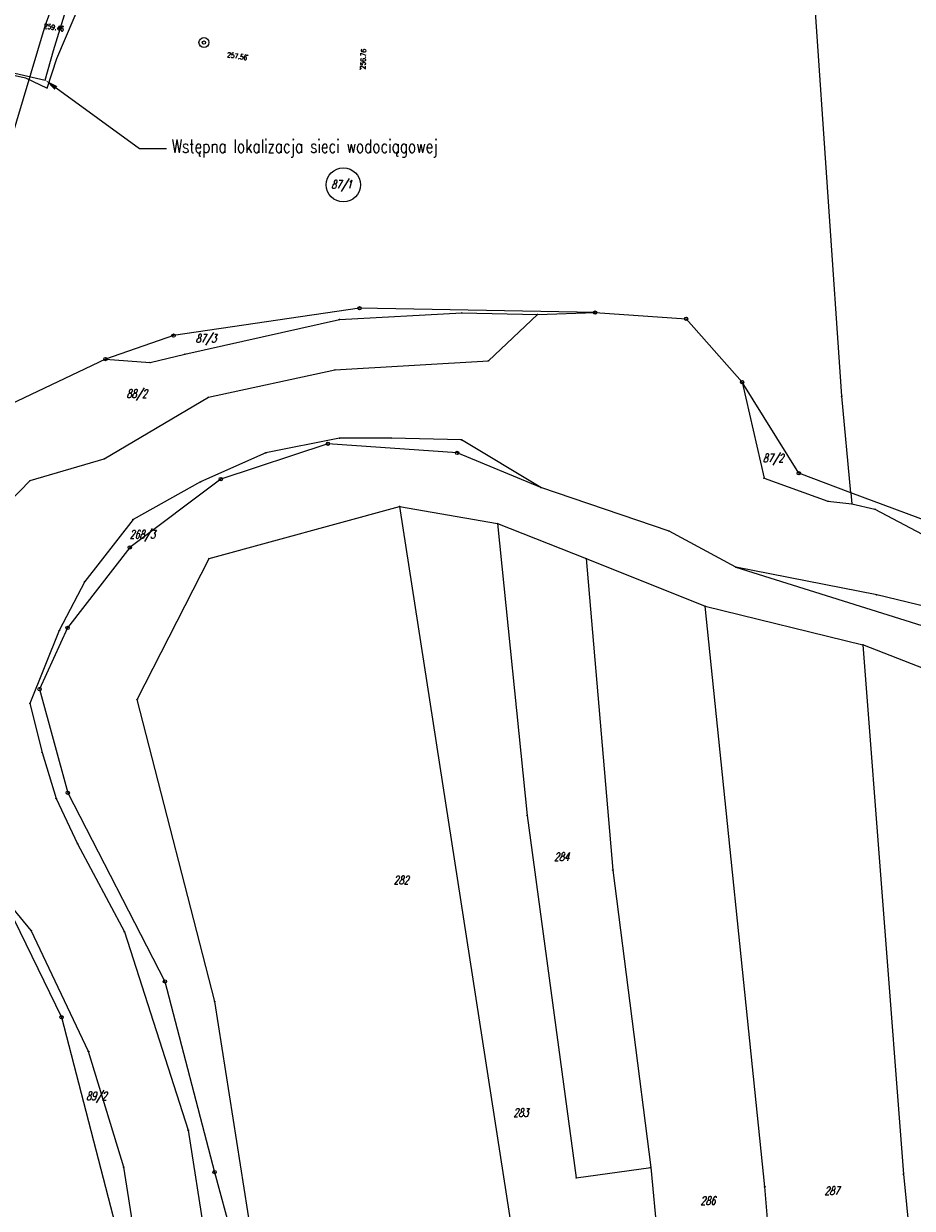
# Model space of a CAD drawing. Header units: metres. Extents: x 8389512 to 8390482, y 5507926 to 5510333.
# Tile 18 of 49: x 8390034 to 8390167, y 5508710 to 5508887. Entities that reach past the tile are written whole.
import ezdxf
from ezdxf import colors
from ezdxf.entities.mleader import LeaderData, LeaderLine
from ezdxf.enums import TextEntityAlignment as Align
from ezdxf.math import Vec2, Vec3

# ---------------------------------------------------------------- set-up
doc = ezdxf.new("R2010")
doc.units = ezdxf.units.M
doc.header["$MEASUREMENT"] = 0
doc.linetypes.add('1', pattern=[0])
doc.layers.get('0').update_dxf_attribs({"color": 252, "linetype": 'CONTINUOUS', "lineweight": 100})
for name, color, linetype, lineweight in [('Dzialki', 252, '1', 18), ('Numery_dzialek', 252, 'CONTINUOUS', 13), ('OTR_T_0', 252, 'CONTINUOUS', 18), ('Oz działek', 3, 'CONTINUOUS', 25), ('PROJEKTOWANA KANALIZACJA', 1, 'CONTINUOUS', 25), ('PROJEKTOWANA WODA', 220, 'CONTINUOUS', 18), ('Punkty', 252, 'CONTINUOUS', 9), ('SUW_T_3', 252, 'CONTINUOUS', 18)]:
    doc.layers.add(name, color=color, linetype=linetype, lineweight=lineweight)
doc.styles.get("Standard").update_dxf_attribs({"font": 'Simplex.SHX', "width": 0.75})

# ---------------------------------------------------------------- blocks, each defined once
blk = doc.blocks.new('GRO')
at = {"linetype": 'Continuous'}
blk.add_circle((0, 0), 0.045, dxfattribs=at)
blk = doc.blocks.new('GRT')
at = {"linetype": 'Continuous'}
blk.add_circle((0, 0), 0.25, dxfattribs=at)
blk = doc.blocks.new('2_OTRS')
at = {"linetype": 'Continuous'}
blk.add_circle((0, 0), 0.045, dxfattribs=at)
blk = doc.blocks.new('4_SUWS')
at = {"linetype": 'Continuous'}
for radius in [0.75, 0.25]:
    blk.add_circle((0, 0), radius, dxfattribs=at)

msp = doc.modelspace()

# ---------------------------------------------------------------- linework, layer by layer
at = {"layer": 'Dzialki'}
for p, q in [((8390046.79, 5508911.18), (8390037.71, 5508886.51)), ((8390156.87, 5508831), (8390152, 5508902.63)), ((8390037.71, 5508886.51), (8390032.25, 5508868.29)), ((8390084.73, 5508844.17), (8390056.9, 5508840.06)), ((8390081.73, 5508842.49), (8390100.02, 5508843.46)), ((8390119.96, 5508843.51), (8390084.73, 5508844.17)), ((8390100.02, 5508843.46), (8390111.37, 5508843.23)), ((8390111.37, 5508843.23), (8390119.96, 5508843.51)), ((8390119.96, 5508843.51), (8390133.59, 5508842.59)), ((8390058.59, 5508837.28), (8390081.73, 5508842.49)), ((8390104, 5508836.31), (8390111.37, 5508843.23)), ((8390133.59, 5508842.59), (8390141.97, 5508833.12)), ((8390056.9, 5508840.06), (8390046.71, 5508836.55)), ((8390046.71, 5508836.55), (8390032.43, 5508829.78)), ((8390046.71, 5508836.55), (8390053.38, 5508836.03)), ((8390053.38, 5508836.03), (8390058.59, 5508837.28)), ((8390062.11, 5508830.85), (8390081.05, 5508834.94)), ((8390081.05, 5508834.94), (8390104, 5508836.31)), ((8390150.43, 5508819.47), (8390141.97, 5508833.12)), ((8390141.97, 5508833.12), (8390145.25, 5508818.74)), ((8390046.54, 5508821.65), (8390062.11, 5508830.85)), ((8390158.23, 5508816.57), (8390156.87, 5508831)), ((8390081.71, 5508824.73), (8390070.69, 5508822.53)), ((8390089.49, 5508824.74), (8390081.71, 5508824.73)), ((8390099.97, 5508824.46), (8390089.49, 5508824.74)), ((8390111.87, 5508817.34), (8390099.97, 5508824.46)), ((8390070.69, 5508822.53), (8390060.94, 5508818.17)), ((8390080, 5508823.9), (8390063.96, 5508818.59)), ((8390099.32, 5508822.51), (8390080, 5508823.9)), ((8390111.87, 5508817.34), (8390099.32, 5508822.51)), ((8390035.43, 5508818.37), (8390046.54, 5508821.65)), ((8390145.25, 5508818.74), (8390154.81, 5508815.28)), ((8390158.23, 5508816.57), (8390150.43, 5508819.47)), ((8390024.86, 5508807.63), (8390035.43, 5508818.37)), ((8390063.96, 5508818.59), (8390050.35, 5508808.38)), ((8390060.94, 5508818.17), (8390050.84, 5508812.55)), ((8390131.04, 5508810.82), (8390111.87, 5508817.34)), ((8390154.81, 5508815.28), (8390158.36, 5508814.91)), ((8390176.05, 5508809.94), (8390158.23, 5508816.57)), ((8390158.23, 5508816.57), (8390158.36, 5508814.91)), ((8390062.21, 5508806.71), (8390090.72, 5508814.51)), ((8390090.72, 5508814.51), (8390109.12, 5508695.66)), ((8390090.72, 5508814.51), (8390105.35, 5508811.94)), ((8390158.36, 5508814.91), (8390161.82, 5508814.09)), ((8390161.82, 5508814.09), (8390168.92, 5508810.36)), ((8390050.84, 5508812.55), (8390043.6, 5508803.3)), ((8390105.35, 5508811.94), (8390109.79, 5508768.25)), ((8390105.35, 5508811.94), (8390118.61, 5508806.71)), ((8390141.04, 5508805.42), (8390131.04, 5508810.82)), ((8390050.35, 5508808.38), (8390041.04, 5508796.34)), ((8390051.45, 5508785.65), (8390062.21, 5508806.71)), ((8390118.61, 5508806.71), (8390122.62, 5508760.11)), ((8390118.61, 5508806.71), (8390136.44, 5508799.58)), ((8390162.11, 5508801.27), (8390141.04, 5508805.42)), ((8390141.04, 5508805.42), (8390171.42, 5508795.86)), ((8390043.6, 5508803.3), (8390039.8, 5508795.94)), ((8390180.17, 5508796.91), (8390162.11, 5508801.27)), ((8390145.36, 5508712.72), (8390136.44, 5508799.58)), ((8390136.44, 5508799.58), (8390160.04, 5508793.8)), ((8390039.8, 5508795.94), (8390035.41, 5508785.04)), ((8390041.04, 5508796.34), (8390036.85, 5508787.17)), ((8390160.04, 5508793.8), (8390166.1, 5508714.61)), ((8390186.73, 5508783.41), (8390160.04, 5508793.8)), ((8390036.85, 5508787.17), (8390041.07, 5508771.68)), ((8390035.41, 5508785.04), (8390037.22, 5508777.72)), ((8390063.05, 5508740.46), (8390051.45, 5508785.65)), ((8390037.22, 5508777.72), (8390039.34, 5508770.83)), ((8390039.34, 5508770.83), (8390042.55, 5508764.03)), ((8390041.07, 5508771.68), (8390055.61, 5508743.46)), ((8390109.79, 5508768.25), (8390117.15, 5508714.06)), ((8390042.55, 5508764.03), (8390049.55, 5508750.86)), ((8390122.62, 5508760.11), (8390128.3, 5508715.62)), ((8390035.61, 5508751.08), (8390031.24, 5508756.36)), ((8390031.24, 5508756.36), (8390040.14, 5508738.09)), ((8390044.17, 5508732.96), (8390035.61, 5508751.08)), ((8390049.55, 5508750.86), (8390059.09, 5508721.19)), ((8390055.61, 5508743.46), (8390063.03, 5508714.92)), ((8390070.74, 5508691.69), (8390063.05, 5508740.46)), ((8390040.14, 5508738.09), (8390052.04, 5508692.03)), ((8390049.45, 5508715.65), (8390044.17, 5508732.96)), ((8390059.09, 5508721.19), (8390066.47, 5508673.93)), ((8390054.55, 5508683.97), (8390049.45, 5508715.65)), ((8390063.03, 5508714.92), (8390071.29, 5508684.65)), ((8390117.15, 5508714.06), (8390128.3, 5508715.62)), ((8390128.3, 5508715.62), (8390133.16, 5508664.31)), ((8390166.1, 5508714.61), (8390172.79, 5508647.38)), ((8390150.49, 5508653.29), (8390145.36, 5508712.72))]:
    msp.add_line(p, q, dxfattribs=at)
at = {"layer": 'Oz działek', "linetype": 'Continuous'}
msp.add_circle((8390082.31, 5508862.62), 2.56, dxfattribs=at)
at = {"layer": 'PROJEKTOWANA KANALIZACJA', "linetype": 'Continuous'}
for p, q in [((8390039.43, 5508881.51), (8390063.47, 5508938.26)), ((8390021.07, 5508881.78), (8390034.73, 5508878.61)), ((8390038, 5508877.11), (8390039.43, 5508881.51)), ((8390034.73, 5508878.61), (8390038, 5508877.11))]:
    msp.add_line(p, q, dxfattribs=at)
at = {"layer": 'PROJEKTOWANA WODA', "linetype": 'Continuous'}
for p, q in [((8390038.94, 5508882.7), (8390042.93, 5508895.78)), ((8390037.69, 5508878.29), (8390038.94, 5508882.7)), ((8390019.96, 5508882.41), (8390037.69, 5508878.29))]:
    msp.add_line(p, q, dxfattribs=at)

# ---------------------------------------------------------------- block references
at = {"layer": 'OTR_T_0'}
for p in [(8390067.97, 5508882.01), (8390084.84, 5508879.95)]:
    msp.add_blockref('2_OTRS', p, dxfattribs=at)
at = {"layer": 'Punkty'}
for name, p in [('GRO', (8390037.71, 5508886.51)), ('GRT', (8390084.73, 5508844.17)), ('GRO', (8390100.02, 5508843.46)), ('GRT', (8390119.96, 5508843.51)), ('GRO', (8390081.73, 5508842.49)), ('GRO', (8390111.37, 5508843.23)), ('GRT', (8390133.59, 5508842.59)), ('GRT', (8390056.9, 5508840.06)), ('GRT', (8390046.71, 5508836.55)), ('GRO', (8390058.59, 5508837.28)), ('GRO', (8390104, 5508836.31)), ('GRO', (8390053.38, 5508836.03)), ('GRO', (8390081.05, 5508834.94)), ('GRT', (8390141.97, 5508833.12)), ('GRO', (8390156.87, 5508831)), ('GRO', (8390062.11, 5508830.85)), ('GRT', (8390080, 5508823.9)), ('GRO', (8390081.71, 5508824.73)), ('GRO', (8390089.49, 5508824.74)), ('GRO', (8390099.97, 5508824.46)), ('GRO', (8390070.69, 5508822.53)), ('GRT', (8390099.32, 5508822.51)), ('GRO', (8390046.54, 5508821.65)), ('GRT', (8390063.96, 5508818.59)), ('GRO', (8390145.25, 5508818.74)), ('GRT', (8390150.43, 5508819.47)), ('GRO', (8390035.43, 5508818.37)), ('GRO', (8390060.94, 5508818.17)), ('GRO', (8390111.87, 5508817.34)), ('GRO', (8390154.81, 5508815.28)), ('GRO', (8390158.23, 5508816.57)), ('GRO', (8390090.72, 5508814.51)), ('GRO', (8390158.36, 5508814.91)), ('GRO', (8390161.82, 5508814.09)), ('GRO', (8390050.84, 5508812.55)), ('GRO', (8390105.35, 5508811.94)), ('GRO', (8390131.04, 5508810.82)), ('GRT', (8390050.35, 5508808.38)), ('GRO', (8390062.21, 5508806.71)), ('GRO', (8390118.61, 5508806.71)), ('GRO', (8390141.04, 5508805.42)), ('GRO', (8390043.6, 5508803.3)), ('GRO', (8390162.11, 5508801.27)), ('GRO', (8390136.44, 5508799.58)), ('GRO', (8390039.8, 5508795.94)), ('GRT', (8390041.04, 5508796.34)), ('GRO', (8390160.04, 5508793.8)), ('GRT', (8390036.85, 5508787.17)), ('GRO', (8390035.41, 5508785.04)), ('GRO', (8390051.45, 5508785.65)), ('GRO', (8390037.22, 5508777.72)), ('GRO', (8390039.34, 5508770.83)), ('GRT', (8390041.07, 5508771.68)), ('GRO', (8390109.79, 5508768.25)), ('GRO', (8390042.55, 5508764.03)), ('GRO', (8390122.62, 5508760.11)), ('GRO', (8390035.61, 5508751.08)), ('GRO', (8390049.55, 5508750.86)), ('GRT', (8390055.61, 5508743.46)), ('GRO', (8390063.05, 5508740.46)), ('GRT', (8390040.14, 5508738.09)), ('GRO', (8390044.17, 5508732.96)), ('GRO', (8390059.09, 5508721.19)), ('GRO', (8390049.45, 5508715.65)), ('GRT', (8390063.03, 5508714.92)), ('GRO', (8390117.15, 5508714.06)), ('GRO', (8390128.3, 5508715.62)), ('GRO', (8390166.1, 5508714.61)), ('GRO', (8390145.36, 5508712.72))]:
    msp.add_blockref(name, p, dxfattribs=at)
at = {"layer": 'SUW_T_3'}
msp.add_blockref('4_SUWS', (8390061.45, 5508883.91), dxfattribs=at)

# ---------------------------------------------------------------- texts
at = {"layer": 'Numery_dzialek', "oblique": 15, "width": 0.7}
for s, p in [('87/1', (8390080.5, 5508863.31)), ('87/3', (8390060.21, 5508840.28)), ('88/2', (8390049.86, 5508832.01)), ('87/2', (8390145.08, 5508822.36)), ('268/3', (8390050.32, 5508810.95)), ('284', (8390113.83, 5508762.72)), ('282', (8390089.83, 5508759.23)), ('89/2', (8390043.84, 5508726.94)), ('283', (8390107.74, 5508724.45)), ('287', (8390154.28, 5508712.75)), ('286', (8390135.74, 5508711.27))]:
    msp.add_text(s, height=1.25, dxfattribs=at).set_placement(p, align=Align.TOP_LEFT)
at = {"layer": 'OTR_T_0', "lineweight": 9, "width": 0.7}
for s, rotation, p in [('259.46', 351.0839, (8390037.58, 5508886.78)), ('256.76', 447.7878, (8390084.84, 5508879.95))]:
    msp.add_text(s, height=0.75, rotation=rotation, dxfattribs=at).set_placement(p, align=Align.TOP_LEFT)
msp.add_text('257.56', height=0.75, rotation=351.0839, dxfattribs=at).set_placement((8390067.97, 5508882.01), align=Align.TOP_RIGHT)

# ---------------------------------------------------------------- leaders
at = {"layer": 'PROJEKTOWANA WODA', "linetype": 'Continuous'}
ml = msp.add_multileader_mtext('Standard', dxfattribs=at)
ml.set_content('Wstępna lokalizacja sieci wodociągowej', color=256)
ml.set_leader_properties()
ml.build(insert=Vec2(0, 0))
ml.multileader.update_dxf_attribs({"dogleg_length": 2, "arrow_head_size": 2, "scale": 2})
ctx = ml.context
ctx.base_point, ctx.scale, ctx.char_height, ctx.arrow_head_size, ctx.landing_gap_size, ctx.plane_origin = Vec3(8390055.82, 5508868.05), 2, 2, 2, 0.8, Vec3(8390037.69, 5508878.29)
notes = []
notes.append((ctx, [(0, (1, 1, 0), (8390051.82, 5508868.05), (1, 0), 4, [(0, [(8390037.69, 5508878.29)], 256, [])])]))
ctx.mtext.insert, ctx.mtext.flow_direction = Vec3(8390056.62, 5508869.4), 5
ml = msp.add_multileader_mtext('Standard', dxfattribs=at)
ml.set_content('Wstępna lokalizacja sieci wodociągowej', color=256)
ml.set_leader_properties()
ml.build(insert=Vec2(0, 0))
ml.multileader.update_dxf_attribs({"dogleg_length": 2, "arrow_head_size": 2, "scale": 2})
ctx = ml.context
ctx.base_point, ctx.scale, ctx.char_height, ctx.arrow_head_size, ctx.landing_gap_size, ctx.plane_origin = Vec3(8389991.04, 5508712.71), 2, 2, 2, 0.8, Vec3(8389972.91, 5508722.96)
notes.append((ctx, [(0, (1, 1, 0), (8389987.04, 5508712.71), (1, 0), 4, [(0, [(8389972.91, 5508722.96)], 256, [])])]))
ctx.mtext.insert, ctx.mtext.flow_direction = Vec3(8389991.84, 5508714.07), 5
for ctx, leaders in notes:
    for number, flags, end, landing, length, lines in leaders:
        leader = LeaderData()
        leader.index, (leader.has_last_leader_line, leader.has_dogleg_vector, leader.attachment_direction) = number, flags
        leader.last_leader_point, leader.dogleg_vector, leader.dogleg_length = Vec3(end), Vec3(landing), length
        for number, points, colour, breaks in lines:
            line = LeaderLine()
            line.index, line.vertices, line.color, line.breaks = number, Vec3.list(points), colors.encode_raw_color(colour), breaks
            leader.lines.append(line)
        ctx.leaders.append(leader)

doc.saveas('drawing.dxf')
